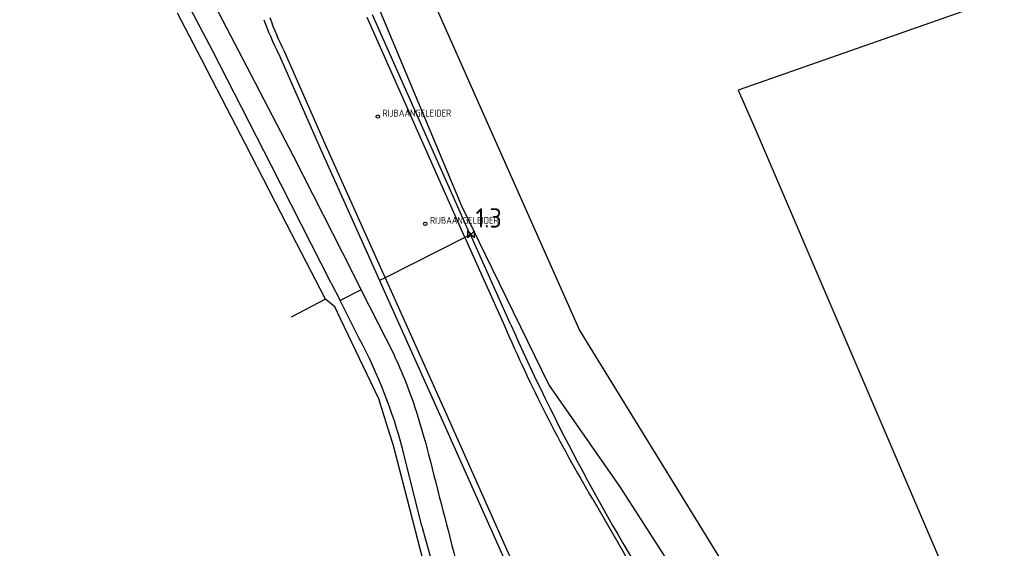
# Model space of a CAD drawing. Extents: x 145741 to 149421, y 457889 to 459999.
# Tile 82 of 84: x 149108 to 149236, y 459789 to 459857. Entities that reach past the tile are written whole.
import ezdxf

# ---------------------------------------------------------------- set-up
doc = ezdxf.new("R2010")
doc.units = 0
doc.header["$LTSCALE"] = 4
doc.layers.get('0').update_dxf_attribs({"linetype": 'CONTINUOUS'})
doc.styles.add('ISO', font='ISO')

# ---------------------------------------------------------------- blocks, each defined once
blk = doc.blocks.new('kilometerpaal')
at = {"color": 0}
for p, q in [((-0.44, 0.44), (0.44, -0.44)), ((-0.44, -0.44), (-0.44, 0.44)), ((0.44, 0.44), (-0.44, -0.44)), ((0.44, -0.44), (0.44, 0.44))]:
    blk.add_line(p, q, dxfattribs=at)
at = {"color": 0, "style": 'ISO'}
blk.add_attdef('KILOMETERPAAL', (0.59, 0.87), '', height=2.5, dxfattribs=at)

msp = doc.modelspace()

# ---------------------------------------------------------------- linework, layer by layer
at = {"linetype": 'Continuous'}
for p, q in [((149133.36, 459853.32), (149108.45, 459901.13)), ((149136.77, 459853.26), (149114.57, 459895.98)), ((149170.5, 459840.51), (149156.46, 459872.1)), ((149165.6, 459833.19), (149152.38, 459864.91)), ((149245.73, 459863.79), (149201.34, 459848.2)), ((149131.95, 459852.21), (149128.87, 459858.15)), ((149153.34, 459857.64), (149165.9, 459829.4)), ((149166.63, 459829.73), (149154.07, 459857.97)), ((149140.98, 459838.52), (149133.36, 459853.32)), ((149143.87, 459839.65), (149136.77, 459853.26)), ((149142.65, 459853.25), (149148, 459841.11)), ((149132.74, 459850.7), (149131.95, 459852.21)), ((149141.92, 459852.93), (149147.27, 459840.78)), ((149137.63, 459841.24), (149132.74, 459850.7)), ((149201.34, 459848.2), (149203.54, 459843.21)), ((149203.54, 459843.21), (149232.71, 459775.15)), ((149140.71, 459835.28), (149137.63, 459841.24)), ((149147.27, 459840.78), (149153.73, 459826.37)), ((149148, 459841.11), (149154.46, 459826.7)), ((149180.82, 459817.21), (149170.5, 459840.51)), ((149151.47, 459824.65), (149143.87, 459839.65)), ((149148.72, 459823.26), (149140.98, 459838.52)), ((149143, 459830.84), (149140.71, 459835.28)), ((149168.67, 459826.91), (149165.6, 459833.19)), ((149148.01, 459821.16), (149143, 459830.84)), ((149166.01, 459829.17), (149155.7, 459823.94)), ((149165.9, 459829.4), (149166.01, 459829.17)), ((149166.72, 459829.53), (149166.01, 459829.17)), ((149166.01, 459829.17), (149171.18, 459817.63)), ((149166.72, 459829.53), (149166.63, 459829.73)), ((149171.91, 459817.94), (149166.72, 459829.53)), ((149153.73, 459826.37), (149154.99, 459823.58)), ((149154.46, 459826.7), (149155.7, 459823.94)), ((149176.89, 459810.13), (149168.67, 459826.91)), ((149152.62, 459822.38), (149151.47, 459824.65)), ((149155.7, 459823.94), (149154.99, 459823.58)), ((149155.7, 459823.94), (149163.87, 459805.78)), ((149148.72, 459823.26), (149149.87, 459820.99)), ((149154.99, 459823.58), (149163.14, 459805.45)), ((149148.05, 459821.12), (149148.01, 459821.16)), ((149152.62, 459822.38), (149149.87, 459820.99)), ((149153.68, 459820.28), (149152.62, 459822.38)), ((149149.18, 459820.19), (149148.05, 459821.12)), ((149149.93, 459818.62), (149149.18, 459820.19)), ((149150.86, 459819.03), (149149.87, 459820.99)), ((149156.85, 459814.01), (149153.68, 459820.28)), ((149154.87, 459808.29), (149149.93, 459818.62)), ((149152.36, 459816.09), (149150.86, 459819.03)), ((149207.1, 459774.59), (149180.82, 459817.21)), ((149186.1, 459796.91), (149176.89, 459810.13)), ((149156, 459804.66), (149154.87, 459808.29)), ((149160.86, 459802.86), (149159.76, 459806.66)), ((149156.68, 459802.5), (149156, 459804.66)), ((149163.14, 459805.45), (149171.96, 459785.65)), ((149163.87, 459805.78), (149172.7, 459785.97)), ((149156.93, 459801.72), (149156.68, 459802.5)), ((149166.56, 459764.4), (149156.93, 459801.72)), ((149160.46, 459791.83), (149157.98, 459801.7)), ((149201.83, 459772.36), (149186.1, 459796.91)), ((149182.54, 459795.29), (149191.37, 459780.1)), ((149160.46, 459791.83), (149163.33, 459781.5))]:
    msp.add_line(p, q, dxfattribs=at)
msp.add_line((149148.01, 459821.16), (149143.57, 459818.86))
for centre in [(149154.76, 459844.79), (149160.89, 459830.92)]:
    msp.add_circle(centre, 0.225)
for centre, radius, start, end in [((149173.39, 459869.03), 35.35, 199.3407, 207.1036), ((149173.65, 459869.14), 34.83, 199.3665, 207.1421), ((149350.85, 459894.92), 195.59, 203.2751, 210.6218), ((149430.68, 459932.87), 283.14, 203.9467, 212.5457), ((149093.13, 459784.65), 67.06, 14.7318, 27.9605), ((149098.98, 459786.92), 63.9, 17.9912, 25.0812), ((150612.8, 460169.25), 1497.45, 194.16236, 195.30385)]:
    msp.add_arc(centre, radius, start, end, dxfattribs=at)

# ---------------------------------------------------------------- block references
msp.add_blockref('kilometerpaal', (149166.82, 459829.56)).add_auto_attribs({'KILOMETERPAAL': '1.3'})

# ---------------------------------------------------------------- texts
at = {"style": 'ISO'}
for p in [(149155.36, 459844.79), (149161.49, 459830.92)]:
    msp.add_attdef('RIJBAANGELEIDER', p, 'rg', height=0.9, dxfattribs=at)

doc.saveas('drawing.dxf')
